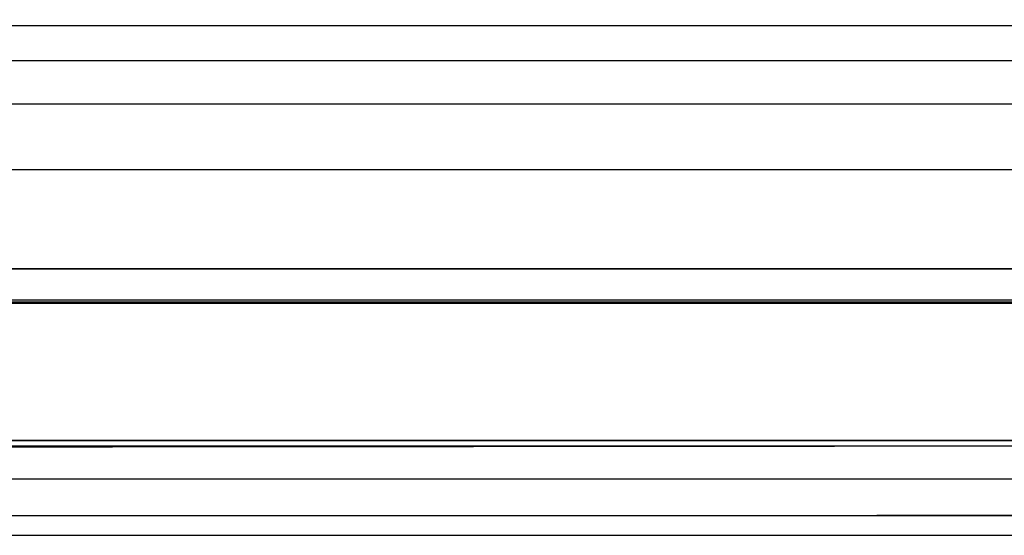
# Model space of a CAD drawing. Header units: millimetres. Extents: x -88 to 88, y -12 to 103.
# Tile 132 of 256: x -44.31 to -38, y -0.61 to 2.7. Entities that reach past the tile are written whole.
import ezdxf

# ---------------------------------------------------------------- set-up
doc = ezdxf.new("R2010")
doc.units = ezdxf.units.MM
doc.layers.add('BOTTOM', color=7, linetype='Continuous', true_color=0x7d26cd)
doc.layers.add('TOP', color=7, linetype='Continuous', true_color=0xc80000)

msp = doc.modelspace()

# ---------------------------------------------------------------- linework, layer by layer
at = {"layer": 'BOTTOM', "color": 9, "true_color": 0xc0c0c0}
for points in [[(-81.5546, 1.1), (-20.5651, 1.1)], [(-20.5651, 1.1), (-81.5546, 1.1)], [(-81.5546, 1.1), (-20.5651, 1.1)]]:
    msp.add_lwpolyline(points, dxfattribs=at)
at = {"layer": 'TOP', "color": 254, "true_color": 0xcad1ee, "extrusion": (1, 0, 0)}
for points in [[(2.7364, -2.9178), (1.7364, -2.9003)], [(1.6572, -5.1711), (2.6584, -5.1536)]]:
    msp.add_lwpolyline(points, dxfattribs=at)
at = {"layer": 'TOP', "color": 254, "true_color": 0xcad1ee}
for points in [[(-33.7375, 2.6584), (-47.1449, 2.6584)], [(-81.5161, 2.4367), (-19.6073, 2.4367)], [(-47.1536, 2.1576), (-33.7288, 2.1576)], [(-46.2427, 1.7364), (-34.5919, 1.7364)], [(-20.7115, 0.9), (-81.5546, 0.9)], [(-81.5546, 0.8895), (-20.7191, 0.8895)], [(-20.7268, 0.8791), (-81.5546, 0.8791)], [(-81.5616, -0.607), (-22.1767, -0.607)]]:
    msp.add_lwpolyline(points, dxfattribs=at)
at = {"layer": 'TOP', "color": 254, "true_color": 0xcad1ee, "extrusion": (0.999803, -0.008628, 0.017876)}
msp.add_lwpolyline([(-0.5121, 1.7581), (1.3547, -2.109)], dxfattribs=at)
at = {"layer": 'TOP', "color": 254, "true_color": 0xcad1ee, "extrusion": (0.999776, -0.009198, 0.019053)}
msp.add_lwpolyline([(-0.5368, 1.8085), (1.3301, -2.0582)], dxfattribs=at)
at = {"layer": 'TOP', "color": 254, "true_color": 0xcad1ee, "extrusion": (0.999874, -0.006898, 0.014287)}
msp.add_lwpolyline([(-0.4264, 1.5794), (1.4403, -2.2865)], dxfattribs=at)
at = {"layer": 'TOP', "color": 254, "true_color": 0xcad1ee, "extrusion": (0.999893, -0.006372, 0.013201)}
msp.add_lwpolyline([(-0.4018, 1.5293), (1.4648, -2.3373)], dxfattribs=at)
at = {"layer": 'TOP', "color": 254, "true_color": 0xcad1ee, "extrusion": (0.999845, -0.007641, 0.015836)}
msp.add_lwpolyline([(-0.4487, 1.628), (1.418, -2.24)], dxfattribs=at)
at = {"layer": 'TOP', "color": 254, "true_color": 0xcad1ee, "extrusion": (0.999839, -0.007809, 0.016185)}
msp.add_lwpolyline([(-0.4543, 1.6397), (1.4124, -2.2284)], dxfattribs=at)
at = {"layer": 'TOP', "color": 254, "true_color": 0xcad1ee, "extrusion": (0.999866, -0.007124, 0.014765)}
msp.add_lwpolyline([(-0.4177, 1.5643), (1.4488, -2.3039)], dxfattribs=at)
at = {"layer": 'TOP', "color": 254, "true_color": 0xcad1ee, "extrusion": (0.999879, -0.006753, 0.013995)}
msp.add_lwpolyline([(-0.3952, 1.5172), (1.4713, -2.3506)], dxfattribs=at)
at = {"layer": 'TOP', "color": 254, "true_color": 0xcad1ee, "extrusion": (0.999875, -0.006867, 0.01423)}
msp.add_lwpolyline([(-0.3991, 1.5252), (1.4675, -2.3426)], dxfattribs=at)
at = {"layer": 'TOP', "color": 254, "true_color": 0xcad1ee, "extrusion": (0.999811, -0.008446, 0.017502)}
msp.add_lwpolyline([(-0.4524, 1.6351), (1.4144, -2.2325)], dxfattribs=at)
at = {"layer": 'TOP', "color": 254, "true_color": 0xcad1ee, "extrusion": (-0.000910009, 1, -2.37671e-05)}
msp.add_lwpolyline([(80.8137, 11.9014), (20.5895, 13.4743)], dxfattribs=at)
at = {"layer": 'TOP', "color": 254, "true_color": 0xcad1ee, "extrusion": (-6.63603e-10, 1, -6.22692e-19)}
msp.add_lwpolyline([(34.3192, -5.1711), (46.6565, -5.1711)], dxfattribs=at)
at = {"layer": 'TOP', "color": 254, "true_color": 0xcad1ee, "extrusion": (0.999887, 0.007258, 0.013157)}
msp.add_lwpolyline([(-0.1587, -8.462), (1.9781, -4.5889)], dxfattribs=at)
at = {"layer": 'TOP', "color": 254, "true_color": 0xcad1ee, "extrusion": (0.999826, 0.009005, 0.016323)}
msp.add_lwpolyline([(-0.0929, -8.3422), (2.0442, -4.469)], dxfattribs=at)
at = {"layer": 'TOP', "color": 254, "true_color": 0xcad1ee, "extrusion": (0.999817, 0.009238, 0.016745)}
msp.add_lwpolyline([(-0.0849, -8.3278), (2.0522, -4.4545)], dxfattribs=at)
at = {"layer": 'TOP', "color": 254, "true_color": 0xcad1ee, "extrusion": (0.999876, 0.007595, 0.013767)}
msp.add_lwpolyline([(-0.1628, -8.4694), (1.974, -4.5963)], dxfattribs=at)
at = {"layer": 'TOP', "color": 254, "true_color": 0xcad1ee, "extrusion": (0.99988, 0.007496, 0.013589)}
msp.add_lwpolyline([(-0.1676, -8.4781), (1.9693, -4.605)], dxfattribs=at)
at = {"layer": 'TOP', "color": 254, "true_color": 0xcad1ee, "extrusion": (0.999859, 0.008125, 0.014729)}
msp.add_lwpolyline([(-0.1504, -8.447), (1.9864, -4.5738)], dxfattribs=at)
at = {"layer": 'TOP', "color": 254, "true_color": 0xcad1ee, "extrusion": (0.999836, 0.008737, 0.015839)}
msp.add_lwpolyline([(-0.1355, -8.4198), (2.0014, -4.5465)], dxfattribs=at)
at = {"layer": 'TOP', "color": 254, "true_color": 0xcad1ee, "extrusion": (0.999846, 0.008481, 0.015374)}
msp.add_lwpolyline([(-0.1472, -8.4409), (1.9898, -4.5677)], dxfattribs=at)
at = {"layer": 'TOP', "color": 254, "true_color": 0xcad1ee, "extrusion": (0.999903, 0.006731, 0.012198)}
msp.add_lwpolyline([(-0.2226, -8.5769), (1.9147, -4.7041)], dxfattribs=at)
at = {"layer": 'TOP', "color": 254, "true_color": 0xcad1ee, "extrusion": (6.01588e-17, 0.999391, -0.034899)}
msp.add_lwpolyline([(49.0533, -4.0088), (49.0574, -3.5209), (49.0564, -3.4757), (49.0519, -3.3673), (49.0448, -3.2704), (49.0344, -3.1721), (49.0217, -3.0818), (49.0118, -3.0235), (49.0004, -2.9654), (48.9875, -2.9077), (48.973, -2.8505), (48.9568, -2.7939), (48.9388, -2.7382), (48.9292, -2.7107), (48.9179, -2.6803), (48.902, -2.6407), (48.8851, -2.6018), (48.8673, -2.5638), (48.8485, -2.5267), (48.8287, -2.4907), (48.808, -2.4558), (48.7974, -2.4388), (48.7865, -2.4222), (48.7754, -2.4059), (48.7589, -2.3828), (48.7445, -2.3638), (48.7298, -2.3453), (48.7149, -2.3273), (48.6996, -2.3098), (48.6827, -2.2911), (48.6655, -2.2728), (48.6304, -2.2374), (48.5945, -2.2032), (48.5578, -2.1699), (48.492, -2.1126), (48.4247, -2.0564), (48.0802, -1.7879), (47.8321, -1.5994), (47.6868, -1.4958), (47.6116, -1.4456), (47.5345, -1.3969), (47.455, -1.3499), (47.3735, -1.3049), (47.2907, -1.2623), (47.1952, -1.2168), (47.0977, -1.1741), (46.9983, -1.1343), (46.8909, -1.0954), (46.8258, -1.0738), (46.7594, -1.0536), (46.7028, -1.0379), (46.6444, -1.0234), (46.5838, -1.0099), (46.5205, -0.9977), (46.4704, -0.9893), (46.419, -0.9816), (46.2926, -0.9658), (46.1884, -0.9557), (46.0286, -0.9441), (45.8734, -0.9376), (45.7622, -0.9361), (34.9419, -0.9375), (34.8324, -0.9401), (34.8043, -0.9414), (34.6639, -0.9504), (34.5143, -0.9646), (34.3964, -0.9798), (34.3449, -0.9879), (34.2957, -0.9967), (34.2485, -1.0061), (34.2028, -1.0161), (34.1584, -1.0268), (34.1148, -1.0381), (34.0289, -1.0627), (33.9214, -1.0969), (33.8623, -1.1174), (33.8038, -1.1389), (33.7462, -1.1614), (33.6897, -1.185), (33.6259, -1.2135), (33.5637, -1.2431), (33.5025, -1.2739), (33.3804, -1.3392), (33.1606, -1.465), (33.0519, -1.5309), (32.9458, -1.5977), (32.7891, -1.7019), (32.6747, -1.7832), (32.6202, -1.8241), (32.5671, -1.8655), (32.5075, -1.9142), (32.4493, -1.9643), (32.3922, -2.016), (32.3293, -2.0764), (32.3115, -2.0941), (32.2568, -2.1509), (32.2299, -2.1804), (32.2035, -2.2107), (32.1777, -2.242), (32.1527, -2.2743), (32.1285, -2.3076), (32.1167, -2.3247), (32.1036, -2.3447), (32.0909, -2.3648), (32.0786, -2.3854), (32.0666, -2.4063), (32.0488, -2.4393), (32.0359, -2.4648), (32.0234, -2.4908), (32.0113, -2.5171), (31.9998, -2.5438), (31.9887, -2.5708), (31.978, -2.5982), (31.958, -2.6536), (31.9429, -2.6995), (31.929, -2.7458), (31.9133, -2.8036), (31.8992, -2.8619), (31.8866, -2.9207), (31.8754, -2.9797), (31.8656, -3.0388), (31.8571, -3.098), (31.8498, -3.157), (31.8408, -3.2491), (31.8339, -3.3503), (31.8296, -3.4611), (31.8314, -3.9975)], dxfattribs=at)
at = {"layer": 'TOP', "color": 254, "true_color": 0xcad1ee, "extrusion": (-0.000910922, 1, -2.37906e-05)}
msp.add_lwpolyline([(80.7949, 11.4631), (20.5854, 13.0356)], dxfattribs=at)
at = {"layer": 'TOP', "color": 254, "true_color": 0xcad1ee, "extrusion": (-4.25994e-16, 0.999391, -0.034899)}
msp.add_lwpolyline([(31.8295, -3.9975), (31.8234, -4.5044), (31.827, -4.6068), (31.8327, -4.6929), (31.8392, -4.7601), (31.8478, -4.828), (31.8587, -4.8965), (31.8651, -4.9309), (31.8722, -4.9655), (31.8829, -5.0127), (31.8949, -5.0598), (31.9081, -5.1067), (31.9225, -5.153), (31.9351, -5.1901), (31.9483, -5.2265), (31.9623, -5.262), (31.977, -5.2966), (31.9915, -5.3283), (32.0066, -5.3591), (32.0223, -5.3888), (32.0386, -5.4177), (32.0556, -5.4455), (32.0731, -5.4725), (32.0913, -5.4985), (32.1101, -5.5235), (32.1239, -5.5409), (32.1381, -5.5578), (32.1499, -5.5712), (32.1619, -5.5844), (32.1864, -5.61), (32.2116, -5.6347), (32.2373, -5.6587), (32.6785, -6.058), (32.8278, -6.1878), (32.9597, -6.2952), (33.1293, -6.4251), (33.2421, -6.5069), (33.3552, -6.5853), (33.4582, -6.6529), (33.5102, -6.6853), (33.563, -6.7167), (33.6077, -6.742), (33.6534, -6.7667), (33.7341, -6.8073), (33.8172, -6.8459), (33.9018, -6.8821), (34.0127, -6.9256), (34.0941, -6.9545), (34.1348, -6.9676), (34.1765, -6.9801), (34.2172, -6.9914), (34.2592, -7.002), (34.3027, -7.0119), (34.3481, -7.0212), (34.4037, -7.0312), (34.4614, -7.0402), (34.58, -7.0557), (34.6184, -7.0599), (34.7892, -7.0752), (34.9236, -7.0832), (35.0013, -7.0861), (35.1145, -7.0878), (45.9412, -7.0858), (46.0464, -7.0832), (46.116, -7.0798), (46.2288, -7.0718), (46.374, -7.0575), (46.4352, -7.0499), (46.4946, -7.0415), (46.5638, -7.0299), (46.6296, -7.0171), (46.6926, -7.0031), (46.7532, -6.9879), (46.8184, -6.9698), (46.882, -6.9503), (46.9571, -6.9253), (47.043, -6.894), (47.1273, -6.8603), (47.2099, -6.8244), (47.2908, -6.7862), (47.357, -6.7528), (47.4219, -6.7178), (47.48, -6.6847), (47.5369, -6.6504), (47.6222, -6.5955), (47.7051, -6.5386), (47.7859, -6.4802), (48.3394, -6.0562), (48.4279, -5.9869), (48.4708, -5.9519), (48.5126, -5.9164), (48.5535, -5.8799), (48.5932, -5.8423), (48.6126, -5.8229), (48.6318, -5.8032), (48.6507, -5.783), (48.6692, -5.7623), (48.6947, -5.7325), (48.7196, -5.7015), (48.7438, -5.6693), (48.769, -5.6334), (48.7922, -5.5979), (48.8146, -5.5611), (48.8362, -5.523), (48.8568, -5.4838), (48.8781, -5.4403), (48.8939, -5.4055), (48.909, -5.3701), (48.9232, -5.3343), (48.9344, -5.3042), (48.9449, -5.2738), (48.9549, -5.2432), (48.9644, -5.2124), (48.9817, -5.1501), (48.997, -5.0872), (49.0085, -5.033), (49.0187, -4.9786), (49.0275, -4.9241), (49.0352, -4.8695), (49.0416, -4.8151), (49.047, -4.7608), (49.0548, -4.6534), (49.0595, -4.5248), (49.06, -4.4917), (49.0553, -4.0088)], dxfattribs=at)
at = {"layer": 'TOP', "color": 254, "true_color": 0xcad1ee, "extrusion": (-0.000911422, 1, -2.38041e-05)}
msp.add_lwpolyline([(80.7528, 10.456), (20.5749, 12.0277)], dxfattribs=at)
at = {"layer": 'TOP', "color": 254, "true_color": 0xcad1ee, "extrusion": (-2.18653e-06, 1, 2.44538e-11)}
msp.add_lwpolyline([(44.3887, 0.9669), (42.1041, 0.9669)], dxfattribs=at)
at = {"layer": 'TOP', "color": 254, "true_color": 0xcad1ee, "extrusion": (-9.46308e-08, 1, 4.77502e-14)}
msp.add_lwpolyline([(42.1041, 0.9669), (35.7421, 0.9668)], dxfattribs=at)
at = {"layer": 'TOP', "color": 254, "true_color": 0xcad1ee, "extrusion": (-1.21699e-06, 1, -5.66579e-12)}
msp.add_lwpolyline([(38.8192, -9.0438), (45.4693, -9.0438)], dxfattribs=at)
at = {"layer": 'TOP', "color": 254, "true_color": 0xcad1ee, "extrusion": (-4.81759e-07, 2.95491e-12, 1)}
msp.add_lwpolyline([(-36.4996, -0.4793), (-38.8192, -0.4793)], dxfattribs=at)
at = {"layer": 'TOP', "color": 254, "true_color": 0xcad1ee}
for points in [[(-45.4693, -0.4793, -9.0438), (-43.8343, -0.4793, -9.0438), (-42.1622, -0.4793, -9.0438), (-38.8192, -0.4793, -9.0438)], [(-38.8192, -0.4793, -9.0438), (-37.6504, -0.4804, -9.0432), (-37.0673, -0.4808, -9.043), (-36.4996, -0.4793, -9.0438)]]:
    msp.add_polyline3d(points, dxfattribs=at)

doc.saveas('drawing.dxf')
